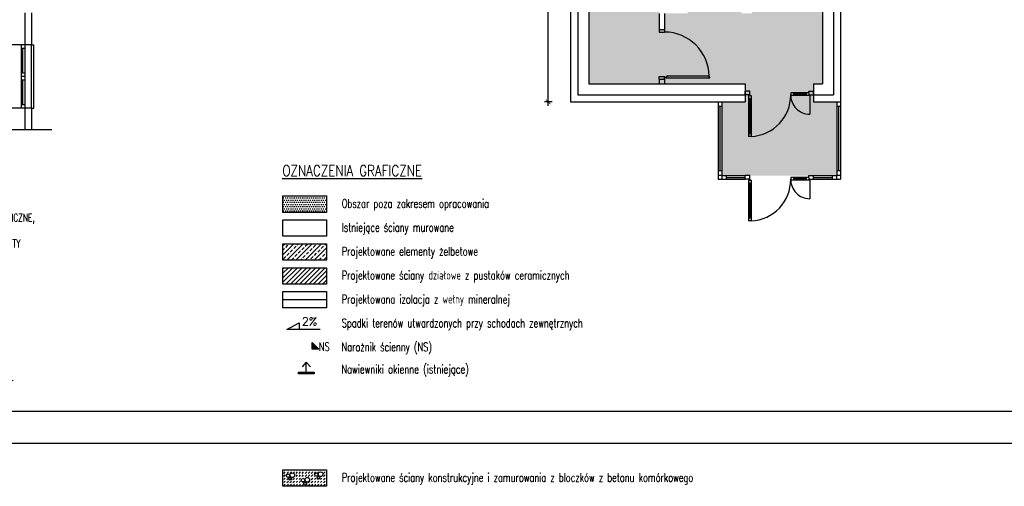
# Model space of a CAD drawing. Header units: millimetres. Extents: x 31969 to 285678, y -69766 to -1123.
# Tile 81 of 161: x 141787 to 143957, y -12118 to -11090. Entities that reach past the tile are written whole.
import ezdxf
from ezdxf.enums import TextEntityAlignment as Align
from ezdxf.lldxf.tags import DXFTag

# ---------------------------------------------------------------- set-up
doc = ezdxf.new("R2010")
doc.units = ezdxf.units.MM
doc.linetypes.add('ACAD_ISO02W100', pattern=[15, 12, -3])
for name, color, linetype in [('a- wentylacja Łukasza 2', 118, 'Continuous'), ('a-izolacja 1', 3, 'Continuous'), ('a-opis 1', 3, 'Continuous'), ('a-opis 2', 1, 'Continuous'), ('a-przekrój 2', 251, 'Continuous'), ('a-ramka', 7, 'Continuous'), ('a-stolarka drzwiowa', 3, 'Continuous'), ('a-stolarka okienna', 3, 'Continuous'), ('a-szkło', 4, 'Continuous'), ('a-szraf', 252, 'Continuous'), ('a-wymiary', 11, 'Continuous'), ('a-ściany działowe projektowane', 5, 'Continuous'), ('a-ściany istniejące murowane', 6, 'Continuous'), ('a-ściany nośne projektowane', 7, 'Continuous')]:
    doc.layers.add(name, color=color, linetype=linetype)
doc.styles.add('IREK', font='simplex.shx', dxfattribs={"width": 0.8})
doc.styles.add('MAREK', font='simplex.shx')
doc.styles.add('RS01507', font='romans.shx', dxfattribs={"width": 0.7, "height": 0.15})
doc.styles.add('WYMIAR', font='romans.shx', dxfattribs={"width": 0.8})
doc.linetypes.add('BATTING', pattern='A,0.0001,-0.1,[134,ltypeshp.shx,S=0.1,R=0,X=-0.1,Y=0],-0.2,[134,ltypeshp.shx,S=0.1,R=180,X=0.1,Y=0],-0.1', length=0.4001)
tags = doc.linetypes.add('DASHED', pattern=[0.75, 0.5, -0.25]).pattern_tags.tags
tags[6:7] = [DXFTag(74, 4), DXFTag(75, 0), DXFTag(340, '0'), DXFTag(46, 1.0), DXFTag(50, 0.0), DXFTag(44, 0.0), DXFTag(45, 0.0)]
tags[4:5] = [DXFTag(74, 4), DXFTag(75, 0), DXFTag(340, '0'), DXFTag(46, 1.0), DXFTag(50, 0.0), DXFTag(44, 0.0), DXFTag(45, 0.0)]
doc.dimstyles.new('MAREK', dxfattribs={"dimscale": 0.85, "dimtxt": 17, "dimasz": 12, "dimexe": 10, "dimexo": 0.625, "dimgap": 5, "dimtad": 1, "dimdec": 1, "dimdsep": 46, "dimtxsty": 'MAREK', "dimblk1": 'ARCHTICK', "dimblk2": 'ARCHTICK', "dimsah": 1, "dimcen": 2.5, "dimdle": 10, "dimadec": 0, "dimazin": 0, "dimtfac": 1, "dimtdec": 1, "dimtmove": 1, "dimatfit": 3, "dimldrblk": 'ARCHTICK', "dimfxl": 0, "dimtolj": 1, "dimtzin": 0, "dimarcsym": 0})

# ---------------------------------------------------------------- blocks, each defined once
blk = doc.blocks.new('_ARCHTICK')
at = {"color": 0, "linetype": 'ByBlock', "const_width": 0.15}
blk.add_lwpolyline([(-0.5, -0.5), (0.5, 0.5)], dxfattribs=at)
blk = doc.blocks.new('*D46')
at = {"layer": 'a-wymiary', "color": 0, "lineweight": -2, "ltscale": 100}
for p, q in [((142951.9, -11279.6), (142951.9, -10666.6)), ((142960.4, -10675.1), (142943.4, -10675.1)), ((142960.4, -11271.1), (142943.4, -11271.1))]:
    blk.add_line(p, q, dxfattribs=at)
at = {"layer": 'DEFPOINTS', "color": 0, "ltscale": 100}
for p in [(142951.9, -10675.1), (143001.1, -10675.1), (143001.1, -11271.1)]:
    blk.add_point(p, dxfattribs=at)
at = {"layer": 'a-wymiary', "color": 0, "lineweight": -2, "ltscale": 100, "xscale": 10.2, "yscale": 10.2, "zscale": 10.2}
for p, rotation in [((142951.9, -10675.1), 90), ((142951.9, -11271.1), 270)]:
    blk.add_blockref('_ARCHTICK', p, dxfattribs=dict(at, rotation=rotation))
at = {"layer": 'a-wymiary', "color": 0, "ltscale": 100, "insert": (142940.4, -10973.1), "char_height": 14.45, "attachment_point": 5, "rotation": 90, "style": 'MAREK'}
blk.add_mtext('\\A1;596', dxfattribs=at)

msp = doc.modelspace()

# ---------------------------------------------------------------- hatches: boundary and pattern name
at = {"layer": 'a- wentylacja Łukasza 2', "linetype": 'DASHED', "ltscale": 0.009}
h = msp.add_hatch(color=256, dxfattribs=at)
h.dxf.hatch_style = 1
h.paths.add_polyline_path([(142436.15, -11865.91), (142401.15, -11865.91), (142401.15, -11870.11), (142436.15, -11870.11)])
at = {"layer": 'a-opis 1', "ltscale": 100}
h = msp.add_hatch(color=256, dxfattribs=at)
h.dxf.hatch_style = 1
h.paths.add_polyline_path([(142446.48, -11815.87), (142431.76, -11815.87), (142431.76, -11801.16), (142437.28, -11806.68), (142437.28, -11810.36), (142440.96, -11810.36)])
h.paths.add_polyline_path([(142440.96, -11810.36), (142437.28, -11810.36), (142437.28, -11806.68)], flags=17)
at = {"layer": 'a-przekrój 2', "ltscale": 0.1}
h = msp.add_hatch(dxfattribs=at)
h.set_pattern_fill('BRASS,_O', color=256, scale=2.25, angle=45)
h.set_pattern_definition([(45, (1987.45, -61.734), (-10.1027881, 10.1027881), []), (45, (1982.399, -56.682), (-10.1027881, 10.1027881), [7.14375, -3.571875])])
h.paths.add_polyline_path([(142463.16, -11619.53), (142463.16, -11583.53), (142367.26, -11583.53), (142367.26, -11619.53)])
h = msp.add_hatch(dxfattribs=at)
h.set_pattern_fill('LINE', color=256, scale=2.25, angle=45)
h.set_pattern_definition([(45, (1987.4506, -61.734), (-5.05139407, 5.05139407), [])])
h.paths.add_polyline_path([(142463.16, -11672.2), (142463.16, -11636.2), (142367.26, -11636.2), (142367.26, -11672.2)])
at = {"layer": 'a-przekrój 2', "ltscale": 100}
h = msp.add_hatch(dxfattribs=at)
h.set_pattern_fill('DASH', color=256, scale=1.5, angle=45, style=0)
h.set_pattern_definition([(45, (1987.4506, -612.526), (4e-16, 6.73519209), [4.7625, -4.7625])])
h.paths.add_polyline_path([(142463.16, -12117.66), (142463.16, -12081.66), (142367.26, -12081.66), (142367.26, -12117.66)])
h.paths.add_polyline_path([(142415.87, -12103.2, -1), (142426.05, -12103.2, -1)], flags=16)
h.paths.add_polyline_path([(142436.75, -12091.92, -1), (142444.31, -12091.92, -1)], flags=16)
h.paths.add_polyline_path([(142407.65, -12104.09, -1), (142415.21, -12104.09, -1)], flags=16)
h.paths.add_polyline_path([(142444.97, -12091.03, -1), (142455.15, -12091.03, -1)], flags=16)
h.paths.add_polyline_path([(142382.71, -12093.27, -1), (142392.89, -12093.27, -1)], flags=16)
h.paths.add_polyline_path([(142374.49, -12094.16, -1), (142382.05, -12094.16, -1)], flags=16)
at = {"layer": 'a-szraf', "ltscale": 30}
h = msp.add_hatch(dxfattribs=at)
h.set_pattern_fill('DOTS', color=256, scale=3)
h.set_pattern_definition([(0, (0, -3342.232), (2.38125, 4.7625), [0, -4.7625])])
h.paths.add_polyline_path([(143588.07, -11271.1), (143334.07, -11271.1), (143334.07, -11433.1), (143588.07, -11433.1)])
h.paths.add_polyline_path([(143536.07, -11231.1), (143386.07, -11231.1), (143386.07, -11271.1), (143536.07, -11271.1)])
h.paths.add_polyline_path([(143556.07, -10842.1), (143401.07, -10842.1), (143401.07, -11231.1), (143536.07, -11231.1), (143556.07, -11231.1)])
h.paths.add_polyline_path([(143377.07, -11056.1), (143259.07, -11056.1), (143259.07, -11076.1), (143377.07, -11076.1)])
h.paths.add_polyline_path([(143381.07, -10862.1), (143216.07, -10862.1), (143216.07, -11056.1), (143381.07, -11056.1)])
h.paths.add_polyline_path([(143196.07, -10842.1), (143041.07, -10842.1), (143041.07, -11076.1), (143196.07, -11076.1)])
h.paths.add_polyline_path([(143556.07, -10687.1), (143041.07, -10687.1), (143041.07, -10842.1), (143196.07, -10842.1), (143556.07, -10842.1)])
h.paths.add_polyline_path([(143208.07, -11076.1), (143208.07, -11111.1), (143196.07, -11111.1), (143196.07, -11076.1), (143041.07, -11076.1), (143041.07, -11231.1), (143401.07, -11231.1), (143401.07, -11076.1)])
h = msp.add_hatch(dxfattribs=at)
h.set_pattern_fill('DOTS', color=256, scale=3)
h.set_pattern_definition([(0, (2091.107, -3219.6284), (2.38125, 4.7625), [0, -4.7625])])
h.paths.add_polyline_path([(142463.16, -11514.2), (142463.16, -11478.2), (142367.26, -11478.2), (142367.26, -11514.2)])

# ---------------------------------------------------------------- linework, layer by layer
at = {"layer": 'a- wentylacja Łukasza 2', "linetype": 'DASHED', "ltscale": 0.009}
for p, q in [((142418.65, -11843.89), (142409.52, -11854.81)), ((142418.65, -11865.91), (142418.65, -11843.89)), ((142418.65, -11843.89), (142427.77, -11854.81))]:
    msp.add_line(p, q, dxfattribs=at)
msp.add_lwpolyline([(142401.15, -11870.11), (142401.15, -11865.91), (142436.15, -11865.91), (142436.15, -11870.11)], close=True, dxfattribs=at)
at = {"layer": 'a-izolacja 1'}
for p, q in [((143017.07, -10660.1), (143017.07, -11255.1)), ((143580.07, -10660.1), (143580.07, -11255.1)), ((141798.07, -11075.1), (141798.07, -11145.1)), ((143017.07, -11255.1), (143386.07, -11255.1)), ((143536.07, -11255.1), (143580.07, -11255.1)), ((141798.07, -11285.1), (141798.07, -11332.6))]:
    msp.add_line(p, q, dxfattribs=at)
at = {"layer": 'a-izolacja 1', "ltscale": 100}
msp.add_lwpolyline([(142367.26, -11688.87), (142463.16, -11688.87), (142463.16, -11724.87), (142367.26, -11724.87)], close=True, dxfattribs=at)
at = {"layer": 'a-opis 1', "ltscale": 10}
for p, q in [((142376.02, -11772.05), (142402.67, -11757.32)), ((142402.67, -11757.32), (142402.67, -11772.05)), ((142449.34, -11772.05), (142376.02, -11772.05))]:
    msp.add_line(p, q, dxfattribs=at)
at = {"layer": 'a-opis 1', "ltscale": 100}
for p, q in [((142431.76, -11801.16), (142446.48, -11815.87)), ((142431.76, -11815.87), (142431.76, -11801.16)), ((142446.48, -11815.87), (142431.76, -11815.87))]:
    msp.add_line(p, q, dxfattribs=at)
at = {"layer": 'a-przekrój 2', "linetype": 'BATTING', "ltscale": 15}
msp.add_line((142463.16, -11706.87), (142367.26, -11706.87), dxfattribs=at)
at = {"layer": 'a-przekrój 2'}
for centre, radius in [((142378.27, -12094.16), 3.78), ((142383.18, -12100.94), 3.17), ((142387.8, -12093.27), 5.09), ((142411.43, -12104.09), 3.78), ((142420.96, -12103.2), 5.09), ((142440.53, -12091.92), 3.78), ((142445.45, -12098.7), 3.17), ((142450.06, -12091.03), 5.09), ((142416.34, -12110.86), 3.17)]:
    msp.add_circle(centre, radius, dxfattribs=at)
at = {"layer": 'a-ramka', "ltscale": 0.5}
for points in [[(147493.33, -12023.13), (139893.33, -12023.13), (139893.33, -9053.13), (147493.33, -9053.13)], [(140143.33, -9123.13), (147423.33, -9123.13), (147423.33, -11953.13), (140143.33, -11953.13)]]:
    msp.add_lwpolyline(points, close=True, dxfattribs=at)
at = {"layer": 'a-stolarka drzwiowa', "lineweight": 25}
for p, q in [((143196.07, -11111.1), (143196.07, -11117.1)), ((143196.07, -11117.1), (143208.07, -11117.1)), ((143208.07, -11111.1), (143208.07, -11117.1)), ((143196.07, -11215.1), (143208.07, -11215.1)), ((143196.07, -11221.1), (143196.07, -11215.1)), ((143208.07, -11221.1), (143208.07, -11215.1)), ((143208.07, -11221.1), (143208.07, -11215.1))]:
    msp.add_line(p, q, dxfattribs=at)
at = {"layer": 'a-stolarka drzwiowa'}
for p, q in [((143396.07, -11247.1), (143386.07, -11247.1)), ((143386.07, -11255.1), (143386.07, -11247.1)), ((143396.07, -11255.1), (143386.07, -11255.1)), ((143393.07, -11257.1), (143399.07, -11257.1)), ((143393.07, -11257.1), (143393.07, -11347.01)), ((143396.07, -11255.1), (143396.07, -11247.1)), ((143399.07, -11257.1), (143399.07, -11347.01)), ((143527.07, -11251.1), (143486.07, -11251.1)), ((143486.07, -11251.1), (143486.07, -11257.1)), ((143527.07, -11257.1), (143486.07, -11257.1)), ((143492.07, -11251.1), (143492.07, -11257.1)), ((143521.07, -11257.1), (143521.07, -11251.1)), ((143526.07, -11247.1), (143536.07, -11247.1)), ((143526.07, -11251.1), (143526.07, -11247.1)), ((143527.07, -11257.1), (143527.07, -11251.1)), ((143527.07, -11255.1), (143536.07, -11255.1)), ((143536.07, -11255.1), (143536.07, -11247.1)), ((143393.07, -11263.1), (143399.07, -11263.1)), ((143399.07, -11341.01), (143393.07, -11341.01)), ((143399.07, -11347.01), (143393.07, -11347.01)), ((143334.07, -11433.1), (143386.07, -11433.1)), ((143396.07, -11433.1), (143386.07, -11433.1)), ((143386.07, -11441.1), (143386.07, -11433.1)), ((143396.07, -11441.1), (143396.07, -11433.1)), ((143526.07, -11433.1), (143536.07, -11433.1)), ((143526.07, -11437.1), (143526.07, -11433.1)), ((143536.07, -11433.1), (143588.07, -11433.1)), ((143536.07, -11441.1), (143536.07, -11433.1)), ((143326.07, -11441.1), (143386.07, -11441.1)), ((143396.07, -11441.1), (143386.07, -11441.1)), ((143393.07, -11443.1), (143399.07, -11443.1)), ((143393.07, -11443.1), (143393.07, -11533.01)), ((143393.07, -11449.1), (143399.07, -11449.1)), ((143399.07, -11443.1), (143399.07, -11533.01)), ((143527.07, -11437.1), (143486.07, -11437.1)), ((143486.07, -11437.1), (143486.07, -11443.1)), ((143527.07, -11443.1), (143486.07, -11443.1)), ((143492.07, -11437.1), (143492.07, -11443.1)), ((143521.07, -11443.1), (143521.07, -11437.1)), ((143527.07, -11443.1), (143527.07, -11437.1)), ((143527.07, -11441.1), (143536.07, -11441.1)), ((143536.07, -11441.1), (143596.07, -11441.1)), ((143399.07, -11527.01), (143393.07, -11527.01)), ((143399.07, -11533.01), (143393.07, -11533.01))]:
    msp.add_line(p, q, dxfattribs=at)
at = {"layer": 'a-stolarka drzwiowa', "linetype": 'DASHED', "lineweight": 25, "ltscale": 20}
for p, q in [((143528.09, -11256.1), (143528.09, -11298.12)), ((143528.09, -11442.1), (143528.09, -11484.12))]:
    msp.add_line(p, q, dxfattribs=at)
at = {"layer": 'a-stolarka drzwiowa', "ltscale": 300}
for p, q in [((143326.07, -11271.1), (143326.07, -11441.1)), ((143334.07, -11281.1), (143326.07, -11281.1)), ((143334.07, -11271.1), (143334.07, -11433.1)), ((143588.07, -11271.1), (143588.07, -11433.1)), ((143596.07, -11281.1), (143588.07, -11281.1)), ((143596.07, -11271.1), (143596.07, -11441.1)), ((143334.07, -11423.1), (143326.07, -11423.1)), ((143334.07, -11433.1), (143326.07, -11433.1)), ((143334.07, -11433.1), (143334.07, -11441.1)), ((143344.07, -11433.1), (143344.07, -11441.1)), ((143578.07, -11441.1), (143578.07, -11433.1)), ((143596.07, -11423.1), (143588.07, -11423.1)), ((143596.07, -11433.1), (143588.07, -11433.1)), ((143588.07, -11441.1), (143588.07, -11433.1))]:
    msp.add_line(p, q, dxfattribs=at)
at = {"layer": 'a-stolarka drzwiowa'}
msp.add_lwpolyline([(143306.07, -11214.04), (143212.28, -11214.04), (143212.28, -11216.5), (143210.61, -11216.5), (143210.61, -11218.17), (143307.73, -11218.17), (143307.73, -11216.5), (143306.07, -11216.5), (143306.07, -11214.04)], close=True, dxfattribs=at)
for centre, radius in [((143209.47, -11217.33), 0.798), ((143395.07, -11256.1), 1), ((143528.09, -11256.1), 1), ((143395.07, -11442.1), 1), ((143528.09, -11442.1), 1)]:
    msp.add_circle(centre, radius, dxfattribs=at)
for centre, radius, start, end in [((143208.07, -11215.1), 98, 0.61632, 90), ((143395.07, -11256.1), 91, 272.51931, 0.52078), ((143395.07, -11442.1), 91, 272.51931, 0.52078)]:
    msp.add_arc(centre, radius, start, end, dxfattribs=at)
at = {"layer": 'a-stolarka drzwiowa', "linetype": 'DASHED', "lineweight": 25, "ltscale": 20}
for centre in [(143528.09, -11256.1), (143528.09, -11442.1)]:
    msp.add_arc(centre, 42.03, 178.63657, 270, dxfattribs=at)
at = {"layer": 'a-stolarka okienna'}
for p, q in [((141790.07, -11145.1), (141790.07, -11284.87)), ((141798.07, -11145.1), (141798.07, -11285.1)), ((141790.07, -11152.87), (141798.07, -11152.87)), ((141798.07, -11207.32), (141790.07, -11207.32)), ((141798.07, -11215.21), (141790.07, -11215.21)), ((141798.07, -11222.98), (141790.07, -11222.98)), ((141790.07, -11276.87), (141798.07, -11276.87))]:
    msp.add_line(p, q, dxfattribs=at)
at = {"layer": 'a-stolarka okienna', "ltscale": 40}
for p, q in [((141813.07, -11145.1), (141818.07, -11145.1)), ((141818.07, -11285.1), (141818.07, -11145.1)), ((141813.07, -11285.1), (141818.07, -11285.1))]:
    msp.add_line(p, q, dxfattribs=at)
at = {"layer": 'a-stolarka okienna', "linetype": 'DASHED', "lineweight": 25, "ltscale": 20}
msp.add_line((141813.07, -11285.1), (141813.07, -11145.1), dxfattribs=at)
at = {"layer": 'a-szkło', "ltscale": 2}
for p, q in [((141794.07, -11207.32), (141794.07, -11152.87)), ((141794.07, -11276.87), (141794.07, -11222.98)), ((143330.07, -11281.1), (143330.07, -11423.1)), ((143592.07, -11423.1), (143592.07, -11281.1)), ((143344.07, -11437.1), (143386.07, -11437.1)), ((143536.07, -11437.1), (143578.07, -11437.1))]:
    msp.add_line(p, q, dxfattribs=at)
at = {"layer": 'a-szkło', "ltscale": 40}
for p, q in [((143521.07, -11254.1), (143492.07, -11254.1)), ((143396.07, -11263.1), (143396.07, -11341.01)), ((143396.07, -11449.1), (143396.07, -11527.01)), ((143521.07, -11440.1), (143492.07, -11440.1))]:
    msp.add_line(p, q, dxfattribs=at)
at = {"layer": 'a-ściany działowe projektowane', "ltscale": 20}
msp.add_lwpolyline([(142367.26, -11636.2), (142463.16, -11636.2), (142463.16, -11672.2), (142367.26, -11672.2)], close=True, dxfattribs=at)
at = {"layer": 'a-ściany istniejące murowane'}
for p, q in [((143001.07, -10675.1), (143001.07, -11271.1)), ((143001.07, -10675.1), (143001.07, -11271.1)), ((143041.07, -10687.1), (143041.07, -11231.1)), ((143556.07, -10687.1), (143556.07, -11231.1)), ((143596.07, -10675.1), (143596.07, -11271.1)), ((143596.07, -10675.1), (143596.07, -11271.1)), ((141813.07, -11075.1), (141813.07, -11145.1)), ((143196.07, -11076.1), (143196.07, -11111.1)), ((143208.07, -11076.1), (143208.07, -11111.1)), ((143196.07, -11111.1), (143208.07, -11111.1)), ((141813.07, -11145.1), (141743.07, -11145.1)), ((143041.07, -11231.1), (143386.07, -11231.1)), ((143196.07, -11221.1), (143208.07, -11221.1)), ((143196.07, -11221.1), (143196.07, -11231.1)), ((143208.07, -11221.1), (143208.07, -11231.1)), ((143386.07, -11231.1), (143386.07, -11271.1)), ((143536.07, -11231.1), (143556.07, -11231.1)), ((143536.07, -11231.1), (143536.07, -11271.1)), ((143001.07, -11271.1), (143386.07, -11271.1)), ((143536.07, -11271.1), (143596.07, -11271.1)), ((141813.07, -11285.1), (141743.07, -11285.1)), ((141813.07, -11285.1), (141813.07, -11332.6)), ((141858.07, -11332.6), (140788.07, -11332.6))]:
    msp.add_line(p, q, dxfattribs=at)
for points in [[(142367.26, -11478.2), (142463.16, -11478.2), (142463.16, -11514.2), (142367.26, -11514.2)], [(142367.26, -11530.87), (142463.16, -11530.87), (142463.16, -11566.87), (142367.26, -11566.87)]]:
    msp.add_lwpolyline(points, close=True, dxfattribs=at)
at = {"layer": 'a-ściany nośne projektowane', "ltscale": 100}
for points in [[(142367.26, -11583.53), (142463.16, -11583.53), (142463.16, -11619.53), (142367.26, -11619.53)], [(142367.26, -12081.66), (142463.16, -12081.66), (142463.16, -12117.66), (142367.26, -12117.66)]]:
    msp.add_lwpolyline(points, close=True, dxfattribs=at)

# ---------------------------------------------------------------- texts
at = {"layer": 'a-opis 1', "ltscale": 40, "style": 'RS01507', "width": 0.7}
for s, height, p in [('Obszar poza zakresem opracowania', 18.9125, (142496.83, -11494.71)), ('Istniejące ściany murowane', 18.9125, (142496.83, -11547.38)), ('Projektowane elementy żelbetowe', 18.9125, (142496.83, -11600.05)), ('Projektowane ściany działowe z pustaków ceramicznych', 18.9125, (142496.83, -11652.71)), ('Projektowana izolacja z wełny mineralnej', 18.9125, (142496.83, -11705.38)), ('Spadki terenów utwardzonych przy schodach zewnętrznych', 18.9125, (142496.83, -11758.05)), ('Narożnik ścienny (NS)', 18.9125, (142496.44, -11810.71)), ('Nawiewniki okienne (istniejące)', 19.1975, (142495.85, -11859.58)), ('Projektowane ściany konstrukcyjne i zamurowania z bloczków z betonu komórkowego', 18.9125, (142496.83, -12098.17))]:
    msp.add_text(s, height=height, dxfattribs=at).set_placement(p, align=Align.MIDDLE_LEFT)
at = {"layer": 'a-opis 1', "ltscale": 10, "style": 'WYMIAR', "text_generation_flag": 6}
msp.add_text('2%%%', height=18, rotation=180, dxfattribs=at).set_placement((142408.8, -11763.58))
at = {"layer": 'a-opis 1', "ltscale": 40, "char_height": 17.10272, "attachment_point": 1, "style": 'RS01507'}
for s, insert, width in [('1. RYSUNEK NALEŻY ROZPATRYWAĆ ŁĄCZNIE Z ZAPISAMI OPISU TECHNICZNEGO.\\P2. WYSTĘPUJĄCE W TEKŚCIE NAZWY I ZNAKI TOWAROWE UŻYTO JEDYNIE W CELU OKREŚLENIA ZAKŁADANYCH TZW. STANDARDÓW TECHNICZNYCH I MATERIAŁOWYCH I/LUB WYGLĄDU ESTETYCZNEGO MATERIAŁÓW WYKOŃCZENIOWYCH.\\P3. WSZYSTKIE ZAPROPONOWANE PRZEZ WYKONAWCĘ: MATERIAŁY, URZĄDZENIA, ELEMENTY I TECHNOLOGIE, POWINNY SPEŁNIAĆ WSZYSTKIE ZAŁOŻONE W PROJEKCIE PARAMETRY TECHNICZNE, ESTETYCZNE I FORMALNO-PRAWNE, A TAKŻE PRZED SKIEROWANIEM DO REALIZACJI POWINNY UZYSKAĆ AKCEPTACJĘ PROJEKTANTA, INSPEKTORA NADZORU I INWESTORA\\P4. W PRZYPADKU ZAISTNIENIA KONIECZNOŚCI ZMIAN PROJEKTU,  DOTYCZĄCYCH PROPONOWANYCH PRZEZ WYKONAWCĘ I ODPOWIEDNIO UZGODNIONYCH ROZWIĄZAŃ ZAMIENNYCH, KOSZTY  OPRACOWANIA PEŁNEJ KONIECZNEJ DOKUMENTACJI ZAMIENNEJ PONOSI WYKONAWCA.\\P5. WSZYSTKIE URZĄDZENIA, MATERIAŁY, ELEMENTY I TECHNOLOGIE, POWINNY POSIADAĆ PRZEWIDZIANE PRAWEM I ODPOWIEDNIMI PRZEPISAMI DOPUSZCZENIA, ATESTY I CERTYFIKATY.', (140295.31, -11431.65), 1688.6407), ('1. PROJEKT NALEŻY ZREALIZOWAĆ, ZGODNIE ZE SZTUKĄ BUDOWLANĄ, W PRZYPADKU  ROZBIEŻNOŚCI WYMIAROWYCH I TECHNOLOGICZNYCH SKONSULTOWAĆ SIĘ Z PROJEKTANTEM. \\P2. WSZYSTKIE ZMIANY KONSULTOWAĆ Z PROJEKTANTEM.\\P3. WYMIARY PODANE W CM.\\P4. PRZED PRZYSTĄPIENIEM DO ROBÓT SPRAWDZIĆ WYMIARY W NATURZE.\\P5. PRACE NALEŻY PROWADZIĆ SZCZEGÓŁOWO WG WYTYCZNYCH PROJEKTU, ZGODNIE ZE SZTUKĄ BUDOWLANĄ I Z ZACHOWANIEM PRZEPISÓW O BEZPIECZEŃSTWIE I OCHRONIE ZDROWIA.\\P{\\C14;   }', (140297.65, -11754.4), 1825.5351)]:
    msp.add_mtext(s, dxfattribs=dict(at, insert=insert, width=width))
at = {"layer": 'a-opis 1', "ltscale": 40, "insert": (142470.32, -11800.6), "char_height": 18.913, "attachment_point": 3, "style": 'RS01507'}
msp.add_mtext_dynamic_manual_height_columns('NS', width=124.3193, gutter_width=12.5, heights=[0], dxfattribs=at)
at = {"layer": 'a-opis 2', "linetype": 'ACAD_ISO02W100', "ltscale": 0.5, "insert": (142365.83, -11410.55), "char_height": 24.007, "width": 463.1317, "attachment_point": 1, "style": 'IREK'}
msp.add_mtext('{\\LOZNACZENIA GRAFICZNE }', dxfattribs=at)

# ---------------------------------------------------------------- dimensions: what is measured, and where the dimension line sits
at = {"layer": 'a-wymiary', "ltscale": 100}
dim = msp.add_linear_dim(base=(142951.86, -10675.1), p1=(143001.07, -11271.1), p2=(143001.07, -10675.1), angle=90, dimstyle='MAREK', dxfattribs=at)
dim.commit()
dim.dimension.update_dxf_attribs({"geometry": '*D46', "text_midpoint": (142940.38, -10973.1)})

doc.saveas('drawing.dxf')
